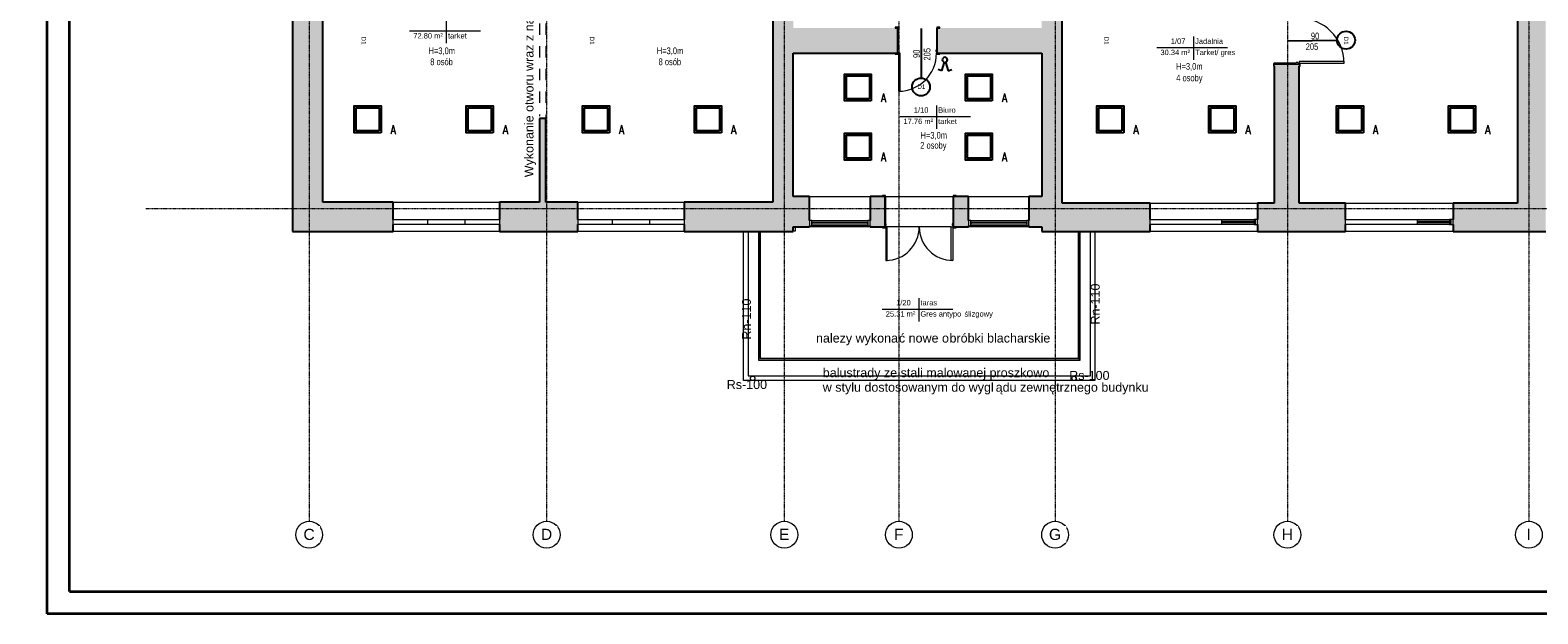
# Model space of a CAD drawing. Header units: centimetres. Extents: x 14504 to 44111, y -18976 to -7683.
# Tile 93 of 141: x 29186 to 32554, y -11188 to -9884. Entities that reach past the tile are written whole.
import ezdxf

# ---------------------------------------------------------------- set-up
doc = ezdxf.new("R2010")
doc.units = ezdxf.units.CM
for name, pattern in [('Kreska', [0.635, 0.3175, -0.3175]), ('Linia siatki', [0.9925, 0.47, -0.2175, 0.0875, -0.2175]), ('Ukryty', [0.714375, 0.47625, -0.238125])]:
    doc.linetypes.add(name, pattern=pattern)
for name, color, linetype, lineweight in [('_gruba', 90, 'Continuous', 35), ('A-AREA', 32, 'Continuous', 9), ('A-AREA-IDEN', 4, 'Continuous', 9), ('A-DETL-HDLN', 90, 'Ukryty', 9), ('A-DETL-MEDM', 33, 'Continuous', 25), ('A-DETL-THIN', 151, 'Continuous', 9), ('A-DOOR', 31, 'Continuous', 9), ('A-DOOR-FRAM', 31, 'Continuous', 18), ('A-FLOR', 192, 'Continuous', 9), ('A-FLOR-HRAL', 11, 'Continuous', 9), ('A-GLAZ', 151, 'Continuous', 9), ('A-WALL', 4, 'Continuous', 9), ('A-WALL-PATT', 111, 'Continuous', 25), ('G-ANNO-TEXT', 8, 'Continuous', 9), ('G-ANNO-TTLB', 6, 'Continuous', 9), ('I-WALL', 2, 'Continuous', 9), ('IE inst', 1, 'Continuous', 50), ('S-GRID', 8, 'Continuous', 9), ('S-GRID-IDEN', 8, 'Continuous', 9)]:
    doc.layers.add(name, color=color, linetype=linetype, lineweight=lineweight)
doc.styles.add('Arial', font='arial.ttf', dxfattribs={"height": 23.8125})
doc.styles.add('Arial_1', font='arial.ttf', dxfattribs={"height": 12})
doc.styles.add('Arial_2', font='arial.ttf', dxfattribs={"height": 18})
doc.styles.add('Arial_3', font='arial.ttf', dxfattribs={"width": 0.8, "height": 18})
doc.styles.add('Arial_5', font='arial.ttf', dxfattribs={"height": 15})
doc.styles.add('Arial_B', font='arialbd.ttf', dxfattribs={"height": 3})
doc.styles.add('Arial_B_1', font='arialbd.ttf', dxfattribs={"width": 0.95, "height": 2.4})
doc.styles.get("Standard").update_dxf_attribs({"font": 'romans.shx', "width": 0.8, "height": 20})

# ---------------------------------------------------------------- blocks, each defined once
blk = doc.blocks.new('Aluminum_1 szybowe - Okno 240_265 p_85-591871-4_Poziom piętra')
at = {"layer": 'A-GLAZ', "lineweight": 18}
for p, q in [((-132.1, 19.2), (-137.2, 19.2)), ((-137.2, 19.2), (-137.2, 7.7)), ((-137.2, 7.7), (-132.1, 7.7)), ((-132.1, 7.7), (-132.1, 19.2)), ((-57.2, 14.7), (-132.1, 14.7)), ((-132.1, 14.7), (-132.1, 12.2)), ((-132.1, 12.2), (-57.2, 12.2))]:
    blk.add_line(p, q, dxfattribs=at)
at = {"layer": 'A-GLAZ'}
for p, q in [((-129.5, 19.2), (-57.2, 19.2)), ((-57.2, 7.7), (-129.5, 7.7))]:
    blk.add_line(p, q, dxfattribs=at)
blk = doc.blocks.new('Drzwi-zewnętrzne-dwuskrzydłowe-przeszklone-okleina drewniana - 1500 x 2400mm-541410-4_Poziom piętra')
at = {"layer": 'A-DOOR', "lineweight": 18}
for p, q in [((-75, 33.6825), (-75, 108.6825)), ((-75, 108.6825), (-71.5, 108.6825)), ((-71.5, 108.6825), (-71.5, 33.6825)), ((75, 108.6825), (71.5, 108.6825)), ((71.5, 108.6825), (71.5, 33.6825)), ((75, 33.6825), (75, 108.6825)), ((-71.5, 33.6825), (-75, 33.6825)), ((71.5, 33.6825), (75, 33.6825))]:
    blk.add_line(p, q, dxfattribs=at)
at = {"layer": 'A-DOOR'}
for p, q in [((-75.635, 35.6825), (-82.135, 35.6825)), ((-82.135, 35.6825), (-82.135, 33.6825)), ((-75.635, 33.6825), (-75.635, 35.6825)), ((82.135, 35.6825), (75.635, 35.6825)), ((75.635, 35.6825), (75.635, 33.6825)), ((82.135, 33.6825), (82.135, 35.6825)), ((-82.135, 33.6825), (-75.635, 33.6825)), ((75.635, 33.6825), (82.135, 33.6825)), ((-75.635, -34.3175), (-82.135, -34.3175)), ((-82.135, -34.3175), (-82.135, -36.3175)), ((-82.135, -36.3175), (-75.635, -36.3175)), ((-75.635, -36.3175), (-75.635, -34.3175)), ((82.135, -34.3175), (75.635, -34.3175)), ((75.635, -34.3175), (75.635, -36.3175)), ((75.635, -36.3175), (82.135, -36.3175)), ((82.135, -36.3175), (82.135, -34.3175))]:
    blk.add_line(p, q, dxfattribs=at)
for centre, start, end in [((-75, 33.6825), 0, 90), ((75, 33.6825), 90, 180)]:
    blk.add_arc(centre, 75, start, end, dxfattribs=at)
at = {"layer": 'A-DOOR-FRAM'}
for p, q in [((-75, 33.6825), (-77.5, 33.6825)), ((-77.5, 33.6825), (-77.5, -34.3175)), ((-75, 30.1825), (-75, 33.6825)), ((-73.73, 30.1825), (-75, 30.1825)), ((-75, -34.3175), (-75, 26.69)), ((-75, 26.69), (-73.73, 26.69)), ((-73.73, 26.69), (-73.73, 30.1825)), ((75, 30.1825), (73.73, 30.1825)), ((73.73, 30.1825), (73.73, 26.69)), ((73.73, 26.69), (75, 26.69)), ((75, 33.6825), (75, 30.1825)), ((77.5, 33.6825), (75, 33.6825)), ((75, 26.69), (75, -34.3175)), ((77.5, -34.3175), (77.5, 33.6825)), ((-77.5, -34.3175), (-75, -34.3175)), ((75, -34.3175), (77.5, -34.3175))]:
    blk.add_line(p, q, dxfattribs=at)
blk = doc.blocks.new('Aluminum_1 szybowe - Okno w piwnicy 135_145-541561-4_Poziom piętra')
at = {"layer": 'A-GLAZ', "lineweight": 18}
for p, q in [((-132.1, 34.1), (-137.2, 34.1)), ((-137.2, 34.1), (-137.2, 22.7)), ((-132.1, 22.7), (-132.1, 34.1)), ((-2.2, 34.1), (-7.2, 34.1)), ((-7.2, 34.1), (-7.2, 22.7)), ((-2.2, 22.7), (-2.2, 34.1)), ((-137.2, 22.7), (-132.1, 22.7)), ((-7.2, 29.7), (-132.1, 29.7)), ((-132.1, 29.7), (-132.1, 27.1)), ((-132.1, 27.1), (-7.2, 27.1)), ((-7.2, 27.1), (-7.2, 29.7)), ((-7.2, 22.7), (-2.2, 22.7))]:
    blk.add_line(p, q, dxfattribs=at)
at = {"layer": 'A-GLAZ'}
for p, q in [((-132.1, 34.1), (-7.2, 34.1)), ((-7.2, 22.7), (-132.1, 22.7))]:
    blk.add_line(p, q, dxfattribs=at)
blk = doc.blocks.new('Typ poręczy górnej - Górna poręcz_wewnętrzny_-564454-4_Poziom piętra')
at = {"layer": 'A-FLOR-HRAL'}
for p, q in [((16161.6, -10415.7), (16161.6, -10703.7)), ((16165.6, -10699.7), (16165.6, -10415.7)), ((16876.6, -10415.7), (16876.6, -10699.7)), ((16880.6, -10703.7), (16880.6, -10415.7)), ((16161.6, -10703.7), (16880.6, -10703.7)), ((16876.6, -10699.7), (16165.6, -10699.7))]:
    blk.add_line(p, q, dxfattribs=at)
for points, knots in [([(16163.4, -10701.9), (16163.4, -10701.9), (16163.5, -10701.8), (16163.6, -10701.7), (16163.7, -10701.6), (16163.8, -10701.5), (16163.9, -10701.5)], [0.46272837, 0.46272837, 0.46272837, 0.46272837, 0.47916667, 0.5, 0.52083333, 0.53727163, 0.53727163, 0.53727163, 0.53727163]), ([(16879, -10702.1), (16878.9, -10702), (16878.9, -10702), (16878.8, -10701.8), (16878.6, -10701.7), (16878.5, -10701.6), (16878.4, -10701.5), (16878.4, -10701.5)], [0.44538644, 0.44538644, 0.44538644, 0.44538644, 0.45833333, 0.47916667, 0.5, 0.52083333, 0.53727163, 0.53727163, 0.53727163, 0.53727163])]:
    blk.add_open_spline(points, degree=3, knots=knots, dxfattribs=at)
blk = doc.blocks.new('Typ poręczy górnej - Górna poręcz_wewnętrzny_-V2-4_Poziom piętra')
at = {"layer": 'A-FLOR-HRAL'}
for p, q in [((16161.6, -10415.7), (16161.6, -10703.7)), ((16165.6, -10415.7), (16165.6, -10699.7)), ((16876.6, -10699.7), (16876.6, -10415.7)), ((16880.6, -10703.7), (16880.6, -10415.7)), ((16161.6, -10703.7), (16880.6, -10703.7)), ((16165.6, -10699.7), (16876.6, -10699.7))]:
    blk.add_line(p, q, dxfattribs=at)
blk = doc.blocks.new('Aluminum_2 szybowe - 160x140-603551-4_Poziom piętra')
at = {"layer": 'A-GLAZ'}
for p, q in [((-137.2, 20.2), (22.8, 20.2)), ((-137.2, 8.7), (-137.2, 20.2)), ((22.8, 8.7), (-137.2, 8.7)), ((22.8, 20.2), (22.8, 8.7))]:
    blk.add_line(p, q, dxfattribs=at)
blk = doc.blocks.new('Aluminum_2 szybowe - 160x140-603873-4_Poziom piętra')
at = {"layer": 'A-GLAZ', "lineweight": 18}
for p, q in [((-132.1, 19.2), (-134.6, 19.2)), ((-134.6, 7.7), (-132.1, 7.7)), ((-132.1, 14.7), (-132.1, 19.2)), ((-132.1, 7.7), (-132.1, 12.2))]:
    blk.add_line(p, q, dxfattribs=at)
at = {"layer": 'A-GLAZ'}
for p, q in [((-132.1, 19.2), (-59.7, 19.2)), ((-59.7, 7.7), (-132.1, 7.7))]:
    blk.add_line(p, q, dxfattribs=at)
blk = doc.blocks.new('Aluminum_2 szybowe - 160x140-V3-4_Poziom piętra')
at = {"layer": 'A-GLAZ'}
for p, q in [((-137.2, 19.2), (22.8, 19.2)), ((-137.2, 7.7), (-137.2, 19.2)), ((22.8, 7.7), (-137.2, 7.7)), ((22.8, 19.2), (22.8, 7.7))]:
    blk.add_line(p, q, dxfattribs=at)
blk = doc.blocks.new('Drzwi-wewnętrzne-jednoskrzydłowe-dwupanelowe-drewniane - 900 x 2100mm-623786-4_Poziom piętra')
at = {"layer": 'A-DOOR', "lineweight": 18}
for p, q in [((42.5, 112.6825), (39, 112.6825)), ((39, 112.6825), (39, 27.6825)), ((42.5, 27.6825), (42.5, 112.6825)), ((39, 27.6825), (42.5, 27.6825))]:
    blk.add_line(p, q, dxfattribs=at)
at = {"layer": 'A-DOOR'}
for p, q in [((-43.135, 29.6825), (-49.635, 29.6825)), ((-49.635, 29.6825), (-49.635, 27.6825)), ((-49.635, 27.6825), (-43.135, 27.6825)), ((-43.135, 27.6825), (-43.135, 29.6825)), ((49.635, 29.6825), (43.135, 29.6825)), ((43.135, 29.6825), (43.135, 27.6825)), ((43.135, 27.6825), (49.635, 27.6825)), ((49.635, 27.6825), (49.635, 29.6825)), ((-43.135, -28.3175), (-49.635, -28.3175)), ((-49.635, -28.3175), (-49.635, -30.3175)), ((-49.635, -30.3175), (-43.135, -30.3175)), ((-43.135, -30.3175), (-43.135, -28.3175)), ((49.635, -28.3175), (43.135, -28.3175)), ((43.135, -28.3175), (43.135, -30.3175)), ((43.135, -30.3175), (49.635, -30.3175)), ((49.635, -30.3175), (49.635, -28.3175))]:
    blk.add_line(p, q, dxfattribs=at)
blk.add_arc((42.5, 27.6825), 85, 90, 180, dxfattribs=at)
at = {"layer": 'A-DOOR-FRAM'}
for p, q in [((-42.5, 27.6825), (-45, 27.6825)), ((-45, 27.6825), (-45, -28.3175)), ((-42.5, 24.1825), (-42.5, 27.6825)), ((-41.23, 24.1825), (-42.5, 24.1825)), ((-42.5, -28.3175), (-42.5, 20.69)), ((-42.5, 20.69), (-41.23, 20.69)), ((-41.23, 20.69), (-41.23, 24.1825)), ((42.5, 24.1825), (41.23, 24.1825)), ((41.23, 24.1825), (41.23, 20.69)), ((41.23, 20.69), (42.5, 20.69)), ((42.5, 27.6825), (42.5, 24.1825)), ((45, 27.6825), (42.5, 27.6825)), ((42.5, 20.69), (42.5, -28.3175)), ((45, -28.3175), (45, 27.6825)), ((-45, -28.3175), (-42.5, -28.3175)), ((42.5, -28.3175), (45, -28.3175))]:
    blk.add_line(p, q, dxfattribs=at)
blk = doc.blocks.new('Drzwi-wewnętrzne-jednoskrzydłowe-dwupanelowe-drewniane - 1000 x 2100mm-625501-4_Poziom piętra')
at = {"layer": 'A-DOOR', "lineweight": 18}
for p, q in [((50, 127.6825), (46.5, 127.6825)), ((46.5, 127.6825), (46.5, 27.6825)), ((50, 27.6825), (50, 127.6825)), ((46.5, 27.6825), (50, 27.6825))]:
    blk.add_line(p, q, dxfattribs=at)
at = {"layer": 'A-DOOR'}
for p, q in [((-50.635, 29.6825), (-57.135, 29.6825)), ((-57.135, 29.6825), (-57.135, 27.6825)), ((-57.135, 27.6825), (-50.635, 27.6825)), ((-50.635, 27.6825), (-50.635, 29.6825)), ((57.135, 29.6825), (50.635, 29.6825)), ((50.635, 29.6825), (50.635, 27.6825)), ((50.635, 27.6825), (57.135, 27.6825)), ((57.135, 27.6825), (57.135, 29.6825)), ((-50.635, -28.3175), (-57.135, -28.3175)), ((-57.135, -28.3175), (-57.135, -30.3175)), ((-57.135, -30.3175), (-50.635, -30.3175)), ((-50.635, -30.3175), (-50.635, -28.3175)), ((57.135, -28.3175), (50.635, -28.3175)), ((50.635, -28.3175), (50.635, -30.3175)), ((50.635, -30.3175), (57.135, -30.3175)), ((57.135, -30.3175), (57.135, -28.3175))]:
    blk.add_line(p, q, dxfattribs=at)
blk.add_arc((50, 27.6825), 100, 90, 180, dxfattribs=at)
at = {"layer": 'A-DOOR-FRAM'}
for p, q in [((-50, 27.6825), (-52.5, 27.6825)), ((-52.5, 27.6825), (-52.5, -28.3175)), ((-50, 24.1825), (-50, 27.6825)), ((-48.73, 24.1825), (-50, 24.1825)), ((-50, -28.3175), (-50, 20.69)), ((-50, 20.69), (-48.73, 20.69)), ((-48.73, 20.69), (-48.73, 24.1825)), ((50, 24.1825), (48.73, 24.1825)), ((48.73, 24.1825), (48.73, 20.69)), ((48.73, 20.69), (50, 20.69)), ((50, 27.6825), (50, 24.1825)), ((52.5, 27.6825), (50, 27.6825)), ((50, 20.69), (50, -28.3175)), ((52.5, -28.3175), (52.5, 27.6825)), ((-52.5, -28.3175), (-50, -28.3175)), ((50, -28.3175), (52.5, -28.3175))]:
    blk.add_line(p, q, dxfattribs=at)
blk = doc.blocks.new('Siatka - M_Symbol siatki - okrąg-11506-4_Poziom piętra')
at = {"layer": 'S-GRID-IDEN'}
blk.add_circle((0, 0), 0.3, dxfattribs=at)
blk = doc.blocks.new('Etyk_pom_1_mala - Etyk_pom_1_mala-219433-4_Poziom piętra')
at = {"layer": 'A-AREA-IDEN'}
for p, q in [((-0.096, 0.144), (-0.096, -0.378)), ((-0.915, -0.101), (0.666, -0.101))]:
    blk.add_line(p, q, dxfattribs=at)
blk = doc.blocks.new('8u')
at = {"layer": 'IE inst', "lineweight": -3}
for p, q in [((37772.7, 44464.4), (37764.9, 44461.5)), ((37778.6, 44445.2), (37772.7, 44464.4)), ((37781.8, 44445.2), (37787.7, 44464.4)), ((37787.7, 44464.4), (37795.5, 44461.5))]:
    blk.add_line(p, q, dxfattribs=at)
blk.add_circle((37780.2, 44439.7), 5.73, dxfattribs=at)

msp = doc.modelspace()

# ---------------------------------------------------------------- hatches: boundary and pattern name
at = {"layer": 'A-WALL-PATT', "lineweight": 9, "transparency": 33554610}
h = msp.add_hatch(color=256, dxfattribs=at)
h.paths.add_polyline_path([(30890.6, -10333.6), (30890.6, -9479.6), (30844.6, -9479.6), (30844.6, -10333.6), (30855.7, -10333.6)])
h.paths.add_polyline_path([(30855.7, -9334.6), (30890.6, -9334.6), (30890.6, -8730.6), (30844.6, -8730.6), (30844.6, -8946.9), (30845.3, -8946.9), (30845.3, -8948.9), (30844.6, -8948.9), (30844.6, -8960.9), (30845.3, -8960.9), (30845.3, -8962.9), (30844.6, -8962.9), (30844.6, -9334.6), (30850.6, -9334.6)])
h = msp.add_hatch(color=256, dxfattribs=at)
h.paths.add_polyline_path([(31445.6, -10270.6), (31491.6, -10270.6), (31491.6, -9492.6), (31445.6, -9492.6), (31445.6, -10255.6)])
h.paths.add_polyline_path([(31475.6, -9347.6), (31491.6, -9347.6), (31491.6, -8730.6), (31445.6, -8730.6), (31445.6, -9347.6)])
h = msp.add_hatch(color=256, dxfattribs=at)
h.paths.add_polyline_path([(29771.6, -10333.6), (29839.6, -10333.6), (29839.6, -9492.4), (29771.6, -9492.4), (29771.6, -9665.3)])
h.paths.add_polyline_path([(29771.6, -9302.4), (29839.6, -9302.4), (29839.6, -8760.6), (29771.6, -8760.6), (29771.6, -9027.3)])
h = msp.add_hatch(color=256, dxfattribs=at)
h.paths.add_polyline_path([(32508.6, -10270.6), (32571.6, -10270.6), (32571.6, -9498.1), (32508.6, -9498.1), (32508.6, -9665.3)])
h.paths.add_polyline_path([(32556.6, -9308.1), (32571.6, -9308.1), (32571.6, -8760.6), (32508.6, -8760.6), (32508.6, -9308.1), (32545.2, -9308.1)])
h = msp.add_hatch(color=256, dxfattribs=at)
h.paths.add_polyline_path([(32014.1, -10270.6), (32021.1, -10270.6), (32021.1, -9960.1), (31965.1, -9960.1), (31965.1, -10270.6), (31993.6, -10270.6)])
h.paths.add_polyline_path([(31965.1, -9855.1), (32021.1, -9855.1), (32021.1, -9544.6), (31965.1, -9544.6), (31965.1, -9850.4)])
h = msp.add_hatch(color=256, dxfattribs=at)
h.paths.add_polyline_path([(31118.5, -9935.6), (31123.1, -9935.6), (31123.1, -9879.6), (30890.6, -9879.6), (30890.6, -9935.6), (31058.5, -9935.6)])
h.paths.add_polyline_path([(31383, -9935.6), (31445.6, -9935.6), (31445.6, -9879.6), (31213.1, -9879.6), (31213.1, -9935.6), (31220.7, -9935.6)])
msp.add_hatch(color=256, dxfattribs=at).paths.add_polyline_path([(30330.6, -10268.6), (30337.6, -10268.6), (30337.6, -10081.1), (30323.6, -10081.1), (30323.6, -10268.6)])
h = msp.add_hatch(color=256, dxfattribs=at)
h.paths.add_polyline_path([(30330.6, -10333.6), (30330.6, -10268.6), (30234.1, -10268.6), (30234.1, -10333.6)])
h.paths.add_polyline_path([(29996.6, -10333.6), (29996.6, -10268.6), (29839.6, -10268.6), (29839.6, -10333.6)])
h = msp.add_hatch(color=256, dxfattribs=at)
h.paths.add_polyline_path([(30794.9, -10333.6), (30844.6, -10333.6), (30844.6, -10268.6), (30647.1, -10268.6), (30647.1, -10333.6), (30774.6, -10333.6)])
h.paths.add_polyline_path([(30409.6, -10333.6), (30409.6, -10333.6), (30409.6, -10268.6), (30330.6, -10268.6), (30330.6, -10333.6)])
h = msp.add_hatch(color=256, dxfattribs=at)
h.paths.add_polyline_path([(31445.6, -10323.6), (31445.6, -10255.6), (31417.1, -10255.6), (31417.1, -10323.6)])
h.paths.add_polyline_path([(31249.6, -10323.6), (31282.1, -10323.6), (31282.1, -10255.6), (31249.6, -10255.6), (31249.6, -10321)])
h.paths.add_polyline_path([(30926, -10323.6), (30927.1, -10323.6), (30927.1, -10255.6), (30890.6, -10255.6), (30890.6, -10323.6), (30896.3, -10323.6)])
h.paths.add_polyline_path([(31090, -10323.6), (31094.6, -10323.6), (31094.6, -10255.6), (31062.1, -10255.6), (31062.1, -10323.6)])
h = msp.add_hatch(color=256, dxfattribs=at)
h.paths.add_polyline_path([(31927.6, -10333.6), (31993.6, -10333.6), (31993.6, -10270.6), (31927.6, -10270.6), (31927.6, -10318.6)])
h.paths.add_polyline_path([(31464.1, -10333.6), (31687.6, -10333.6), (31687.6, -10270.6), (31445.6, -10270.6), (31445.6, -10333.6)])
h = msp.add_hatch(color=256, dxfattribs=at)
h.paths.add_polyline_path([(32364.6, -10333.6), (32571.6, -10333.6), (32571.6, -10270.6), (32364.6, -10270.6), (32364.6, -10318.6)])
h.paths.add_polyline_path([(32124.6, -10333.6), (32124.6, -10270.6), (31993.6, -10270.6), (31993.6, -10333.6), (32031.9, -10333.6)])

# ---------------------------------------------------------------- linework, layer by layer
at = {"layer": '_gruba', "ltscale": 10}
for p, q in [((29224, -11188.3), (29224, -8218.3)), ((29274, -11138.3), (29274, -8268.3))]:
    msp.add_line(p, q, dxfattribs=at)
at = {"layer": 'A-AREA'}
for p, q in [((30789.6, -10333.6), (30789.6, -10656.6)), ((31554.6, -10656.6), (31554.6, -10333.6)), ((30789.6, -10656.6), (31554.6, -10656.6))]:
    msp.add_line(p, q, dxfattribs=at)
at = {"layer": 'A-DETL-HDLN', "linetype": 'Kreska', "ltscale": 80}
for p, q in [((30323.6, -9716.6), (30323.6, -10076.6)), ((30337.6, -9716.6), (30337.6, -10081.1))]:
    msp.add_line(p, q, dxfattribs=at)
at = {"layer": 'A-DETL-MEDM'}
for p, q in [((31176, -9880), (31176, -9991)), ((31994.6, -9907.6), (32105.6, -9906.7))]:
    msp.add_line(p, q, dxfattribs=at)
for centre in [(32125.6, -9906.5), (31176, -10011)]:
    msp.add_circle(centre, 20, dxfattribs=at)
at = {"layer": 'A-DETL-THIN'}
for p, q in [((30779.6, -10666.6), (30779.6, -10333.4)), ((31564.6, -10333.6), (31564.6, -10666.6)), ((31564.6, -10666.6), (30779.6, -10666.6))]:
    msp.add_line(p, q, dxfattribs=at)
for centre in [(30800, -10662.1), (31518, -10662.1)]:
    msp.add_circle(centre, 5, dxfattribs=at)
at = {"layer": 'A-FLOR'}
for p, q in [((31097.1, -10255.6), (31247.1, -10255.6)), ((30789.6, -10333.6), (30789.6, -10656.6)), ((30894.6, -10333.4), (30890.6, -10333.4)), ((30894.6, -10323.6), (30894.6, -10333.4)), ((31243.6, -10323.6), (31100.6, -10323.6)), ((31554.6, -10656.6), (31554.6, -10333.6)), ((30789.6, -10656.6), (31554.6, -10656.6))]:
    msp.add_line(p, q, dxfattribs=at)
at = {"layer": 'A-WALL', "lineweight": 25}
for p, q in [((29771.6, -9492.4), (29771.6, -10333.6)), ((29839.6, -10268.6), (29839.6, -9539.1)), ((30844.6, -9539.1), (30844.6, -10268.6)), ((32508.6, -9544.6), (32508.6, -10270.6)), ((31491.6, -10270.6), (31491.6, -9771.6)), ((30890.6, -10255.6), (30890.6, -9935.6)), ((31445.6, -9935.6), (31445.6, -10255.6)), ((30323.6, -10081.1), (30323.6, -10268.6)), ((30337.6, -10081.1), (30323.6, -10081.1)), ((30337.6, -10268.6), (30337.6, -10081.1)), ((29996.6, -10268.6), (29839.6, -10268.6)), ((29996.6, -10307.1), (29996.6, -10268.6)), ((30323.6, -10268.6), (30234.1, -10268.6)), ((30234.1, -10268.6), (30234.1, -10307.1)), ((30409.6, -10268.6), (30337.6, -10268.6)), ((30409.6, -10307.1), (30409.6, -10268.6)), ((30844.6, -10268.6), (30647.1, -10268.6)), ((30647.1, -10268.6), (30647.1, -10307.1)), ((30927.1, -10255.6), (30890.6, -10255.6)), ((30927.1, -10309.6), (30927.1, -10255.6)), ((31090, -10255.6), (31062.1, -10255.6)), ((31062.1, -10255.6), (31062.1, -10309.6)), ((31282.1, -10255.6), (31254.3, -10255.6)), ((31282.1, -10309.6), (31282.1, -10255.6)), ((31445.6, -10255.6), (31417.1, -10255.6)), ((31417.1, -10255.6), (31417.1, -10309.6)), ((31687.6, -10270.6), (31491.6, -10270.6)), ((31687.6, -10307.1), (31687.6, -10270.6)), ((31965.1, -10270.6), (31927.6, -10270.6)), ((31927.6, -10270.6), (31927.6, -10307.1)), ((32124.6, -10270.6), (32021.1, -10270.6)), ((32124.6, -10307.1), (32124.6, -10270.6)), ((32508.6, -10270.6), (32364.6, -10270.6)), ((32364.6, -10270.6), (32364.6, -10307.1)), ((29771.6, -10333.6), (29996.6, -10333.6)), ((29996.6, -10333.6), (29996.6, -10318.6)), ((30234.1, -10318.6), (30234.1, -10333.6)), ((30234.1, -10333.6), (30409.6, -10333.6)), ((30409.6, -10333.6), (30409.6, -10318.6)), ((30647.1, -10318.6), (30647.1, -10333.6)), ((30647.1, -10333.6), (30890.6, -10333.6)), ((30890.6, -10323.6), (30927.1, -10323.6)), ((30890.6, -10333.6), (30890.6, -10323.6)), ((30927.1, -10323.6), (30927.1, -10321)), ((31062.1, -10321), (31062.1, -10323.6)), ((31062.1, -10323.6), (31090, -10323.6)), ((31254.3, -10323.6), (31282.1, -10323.6)), ((31282.1, -10323.6), (31282.1, -10321)), ((31417.1, -10321), (31417.1, -10323.6)), ((31417.1, -10323.6), (31445.6, -10323.6)), ((31445.6, -10323.6), (31445.6, -10333.6)), ((31445.6, -10333.6), (31687.6, -10333.6)), ((31687.6, -10333.6), (31687.6, -10318.6)), ((31927.6, -10318.6), (31927.6, -10333.6)), ((31927.6, -10333.6), (32124.6, -10333.6)), ((32124.6, -10333.6), (32124.6, -10318.6)), ((32364.6, -10318.6), (32364.6, -10333.6)), ((32364.6, -10333.6), (32571.6, -10333.6))]:
    msp.add_line(p, q, dxfattribs=at)
at = {"layer": 'A-WALL'}
for p, q in [((29996.6, -10268.6), (30234.1, -10268.6)), ((30409.6, -10268.6), (30647.1, -10268.6)), ((30927.1, -10255.6), (31062.1, -10255.6)), ((31282.1, -10255.6), (31417.1, -10255.6)), ((31687.6, -10270.6), (31927.6, -10270.6)), ((32124.6, -10270.6), (32364.6, -10270.6)), ((30234.1, -10333.6), (29996.6, -10333.6)), ((30647.1, -10333.6), (30409.6, -10333.6)), ((31062.1, -10323.6), (30927.1, -10323.6)), ((31417.1, -10323.6), (31282.1, -10323.6)), ((31927.6, -10333.6), (31687.6, -10333.6)), ((32364.6, -10333.6), (32124.6, -10333.6))]:
    msp.add_line(p, q, dxfattribs=at)
at = {"layer": 'I-WALL', "lineweight": 25}
for p, q in [((30890.6, -9935.6), (31118.5, -9935.6)), ((31217.8, -9935.6), (31445.6, -9935.6)), ((31965.1, -9964.7), (31965.1, -10270.6)), ((32021.1, -10270.6), (32021.1, -9964.7))]:
    msp.add_line(p, q, dxfattribs=at)
at = {"layer": 'IE inst', "lineweight": -3}
for points in [[(31065, -10042.2), (31004.9, -10042.2), (31004.9, -9982.2), (31065, -9982.2)], [(31060.7, -10037.8), (31009.3, -10037.8), (31009.3, -9986.5), (31060.7, -9986.5)], [(31335.3, -10042.2), (31275.3, -10042.2), (31275.3, -9982.2), (31335.3, -9982.2)], [(31331, -10037.8), (31279.6, -10037.8), (31279.6, -9986.5), (31331, -9986.5)], [(29969.7, -10113.3), (29909.6, -10113.3), (29909.6, -10053.3), (29969.7, -10053.3)], [(29965.3, -10109), (29914, -10109), (29914, -10057.7), (29965.3, -10057.7)], [(30220.2, -10113.3), (30160.2, -10113.3), (30160.2, -10053.3), (30220.2, -10053.3)], [(30215.9, -10109), (30164.5, -10109), (30164.5, -10057.7), (30215.9, -10057.7)], [(30479.7, -10113.3), (30419.6, -10113.3), (30419.6, -10053.3), (30479.7, -10053.3)], [(30475.3, -10109), (30424, -10109), (30424, -10057.7), (30475.3, -10057.7)], [(30730.2, -10113.3), (30670.2, -10113.3), (30670.2, -10053.3), (30730.2, -10053.3)], [(30725.9, -10109), (30674.5, -10109), (30674.5, -10057.7), (30725.9, -10057.7)], [(31628.9, -10113.3), (31568.8, -10113.3), (31568.8, -10053.3), (31628.9, -10053.3)], [(31624.6, -10109), (31573.2, -10109), (31573.2, -10057.7), (31624.6, -10057.7)], [(31879.5, -10113.3), (31819.4, -10113.3), (31819.4, -10053.3), (31879.5, -10053.3)], [(31875.1, -10109), (31823.7, -10109), (31823.7, -10057.7), (31875.1, -10057.7)], [(32164.3, -10113.3), (32104.2, -10113.3), (32104.2, -10053.3), (32164.3, -10053.3)], [(32159.9, -10109), (32108.6, -10109), (32108.6, -10057.7), (32159.9, -10057.7)], [(32414.8, -10113.3), (32354.8, -10113.3), (32354.8, -10053.3), (32414.8, -10053.3)], [(32410.5, -10109), (32359.1, -10109), (32359.1, -10057.7), (32410.5, -10057.7)], [(31065, -10174.3), (31004.9, -10174.3), (31004.9, -10114.3), (31065, -10114.3)], [(31060.7, -10170), (31009.3, -10170), (31009.3, -10118.7), (31060.7, -10118.7)], [(31335.3, -10174.3), (31275.3, -10174.3), (31275.3, -10114.3), (31335.3, -10114.3)], [(31331, -10170), (31279.6, -10170), (31279.6, -10118.7), (31331, -10118.7)]]:
    msp.add_lwpolyline(points, close=True, dxfattribs=at)
at = {"layer": 'S-GRID', "linetype": 'Linia siatki'}
msp.add_line((29444.3, -10282.8), (32937.2, -10282.8), dxfattribs=at)

# ---------------------------------------------------------------- block references
at = {"layer": 'A-AREA-IDEN', "xscale": 99.99999999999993, "yscale": 99.99999999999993, "zscale": 99.99999999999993}
for p in [(30125.1, -9875.7), (31794.3, -9912.8), (31220.2, -10066.8), (31180.6, -10497.1)]:
    msp.add_blockref('Etyk_pom_1_mala - Etyk_pom_1_mala-219433-4_Poziom piętra', p, dxfattribs=at)
at = {"layer": 'A-DOOR'}
for name, p, rotation in [('Drzwi-wewnętrzne-jednoskrzydłowe-dwupanelowe-drewniane - 1000 x 2100mm-625501-4_Poziom piętra', (31993.5, -9907.6), 270), ('Drzwi-wewnętrzne-jednoskrzydłowe-dwupanelowe-drewniane - 900 x 2100mm-623786-4_Poziom piętra', (31168.1, -9907.9), 180), ('Drzwi-zewnętrzne-dwuskrzydłowe-przeszklone-okleina drewniana - 1500 x 2400mm-541410-4_Poziom piętra', (31172.1, -10289.9), 180)]:
    msp.add_blockref(name, p, dxfattribs=dict(at, rotation=rotation))
at = {"layer": 'A-FLOR-HRAL'}
for name in ['Typ poręczy górnej - Górna poręcz_wewnętrzny_-564454-4_Poziom piętra', 'Typ poręczy górnej - Górna poręcz_wewnętrzny_-V2-4_Poziom piętra']:
    msp.add_blockref(name, (14651, 82.1), dxfattribs=at)
at = {"layer": 'A-GLAZ', "rotation": 180}
for name, p in [('Aluminum_2 szybowe - 160x140-603551-4_Poziom piętra', (30019.5, -10298.4)), ('Aluminum_2 szybowe - 160x140-603551-4_Poziom piętra', (30096.9, -10298.4)), ('Aluminum_2 szybowe - 160x140-603551-4_Poziom piętra', (30432.5, -10298.4)), ('Aluminum_2 szybowe - 160x140-603551-4_Poziom piętra', (30509.9, -10298.4)), ('Aluminum_1 szybowe - Okno w piwnicy 135_145-541561-4_Poziom piętra', (30925, -10286.9)), ('Aluminum_1 szybowe - Okno w piwnicy 135_145-541561-4_Poziom piętra', (31280, -10286.9)), ('Aluminum_2 szybowe - 160x140-V3-4_Poziom piętra', (31710.5, -10299.4)), ('Aluminum_1 szybowe - Okno 240_265 p_85-591871-4_Poziom piętra', (31790.5, -10299.4)), ('Aluminum_2 szybowe - 160x140-603873-4_Poziom piętra', (31787.9, -10299.4)), ('Aluminum_2 szybowe - 160x140-V3-4_Poziom piętra', (32147.5, -10299.4)), ('Aluminum_1 szybowe - Okno 240_265 p_85-591871-4_Poziom piętra', (32227.5, -10299.4)), ('Aluminum_2 szybowe - 160x140-603873-4_Poziom piętra', (32224.9, -10299.4))]:
    msp.add_blockref(name, p, dxfattribs=at)
at = {"layer": 'IE inst', "xscale": -1, "rotation": 180}
msp.add_blockref('8u', (-6550.9, 34489.3), dxfattribs=at)
at = {"layer": 'S-GRID-IDEN', "xscale": 99.99999999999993, "yscale": 99.99999999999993, "zscale": 99.99999999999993, "rotation": 180}
for p in [(29809.1, -11011.5), (30339.6, -11011.5), (30870.6, -11011.5), (31126.6, -11011.5), (31475.6, -11011.5), (31994.6, -11011.5), (32534.1, -11011.5)]:
    msp.add_blockref('Siatka - M_Symbol siatki - okrąg-11506-4_Poziom piętra', p, dxfattribs=at)

# ---------------------------------------------------------------- texts
at = {"layer": 'A-AREA-IDEN', "char_height": 12, "attachment_point": 1, "style": 'Arial_1'}
for s, insert, width in [('72.80 m²', (30041.7, -9890.7), 85.781), ('tarket', (30119.2, -9890.7), 55.316), ('1/07', (31734.1, -9902.7), 42.489), ('Jadalnia', (31788.4, -9902.7), 80.169), ('30.34 m²', (31710.9, -9927.8), 85.781), ('Tarket/ gres', (31788.4, -9927.8), 117.046), ('1/10', (31160, -10056.6), 42.489), ('Biuro', (31214.3, -10056.6), 50.506), ('17.76 m²', (31136.8, -10081.8), 85.781), ('tarket', (31214.3, -10081.8), 55.316), ('1/20', (31120.4, -10487), 42.489), ('taras', (31174.7, -10487), 48.903), ('25.31 m²', (31097.3, -10512.1), 85.781), ('Gres antypo', (31174.7, -10512.1), 119.451), ('ślizgowy', (31273.2, -10512.1), 81.772)]:
    msp.add_mtext(s, dxfattribs=dict(at, insert=insert, width=width))
at = {"layer": 'G-ANNO-TEXT', "attachment_point": 1}
for s, insert, char_height, width, rotation, style in [('Wykonanie otworu wraz z nadpro', (30290.2, -10212.7), 20, 507.468, 90, 'Arial_5'), ('D1', (29936.1, -9898.4), 10, 21.646, 270.477, 'Arial_2'), ('D1', (30446.1, -9898.4), 10, 21.646, 270.477, 'Arial_2'), ('D1', (31595.3, -9898.4), 10, 21.646, 270.477, 'Arial_2'), ('90', (32047.1, -9889.6), 15, 28.861, 0.477, 'Arial_3'), ('D1', (32130.7, -9898.4), 10, 21.646, 270.477, 'Arial_2'), ('90', (31158.4, -9946.1), 15, 28.861, 90, 'Arial_3'), ('205', (31182.2, -9952), 15, 43.291, 90, 'Arial_3'), ('205', (32035.4, -9913.5), 15, 43.291, 0.477, 'Arial_3'), ('Rn-110', (31555.3, -10541.9), 20, 113.038, 90, 'Arial_5'), ('Rn-110', (30776, -10575.5), 20, 113.038, 90, 'Arial_5')]:
    msp.add_mtext(s, dxfattribs=dict(at, insert=insert, char_height=char_height, width=width, rotation=rotation, style=style))
for s, insert, char_height, width, style in [('H=3,0m', (30075.7, -9922.7), 15, 91.392, 'Arial_3'), ('H=3,0m', (30585.7, -9922.7), 15, 91.392, 'Arial_3'), ('8 osób', (30079.7, -9947.3), 15, 75.359, 'Arial_3'), ('8 osób', (30589.7, -9947.3), 15, 75.359, 'Arial_3'), ('H=3,0m', (31745.9, -9957.5), 15, 91.392, 'Arial_3'), ('4 osoby', (31746.2, -9983.3), 15, 87.384, 'Arial_3'), ('D1', (31167.9, -10005.4), 10, 21.646, 'Arial_2'), ('2 osoby', (31174.3, -10133.9), 15, 87.384, 'Arial_3'), ('H=3,0m', (31174.9, -10111.5), 15, 91.392, 'Arial_3'), ('nalezy wykona', (30941.4, -10562.1), 20, 224.472, 'Arial_5'), ('ć nowe o', (31126.6, -10562.1), 20, 137.089, 'Arial_5'), ('bróbki blacharskie ', (31239.7, -10562.1), 20, 290.211, 'Arial_5'), ('balustrady ze stali malowanej proszkowo', (30956.5, -10639.5), 20, 624.515, 'Arial_5'), ('Rs-100', (30742, -10665.8), 20, 111.435, 'Arial_5'), ('w stylu dostosowanym do wygl', (30956.5, -10671.9), 20, 468.185, 'Arial_5'), ('ądu zewnętrznego budynku', (31342.8, -10671.9), 20, 420.084, 'Arial_5'), ('Rs-100', (31507.1, -10645.5), 20, 111.435, 'Arial_5')]:
    msp.add_mtext(s, dxfattribs=dict(at, insert=insert, char_height=char_height, width=width, style=style))
at = {"layer": 'G-ANNO-TTLB', "attachment_point": 1}
for s, insert, char_height, width, style in [('\\A1;\\pi153.657;Przebudowa pomieszczeń w budynku \\P\\pi37.4677;Środowiskowego Domu Samopomocy typu C wraz \\P\\pi70.0917;z\\~budową szybu windowego i montażem windy \\P\\pi24.2675;wewnątrz budynku przy ul. Pietraszki 15 w Kielcach.', (27130.8, -10053.5), 28, 966.852, 'Arial_B_1'), ('\\pi133.33;FUNDACJA GRAMY Z TOBĄ', (27183.9, -10325.8), 30, 829.17, 'Arial_B')]:
    msp.add_mtext(s, dxfattribs=dict(at, insert=insert, char_height=char_height, width=width, style=style))
at = {"layer": 'IE inst', "lineweight": -3, "char_height": 20, "width": 37.143, "attachment_point": 1}
for insert in [(31086, -10025.3), (31356.3, -10025.3), (29990.6, -10096.5), (30241.2, -10096.5), (30500.7, -10096.5), (30751.2, -10096.5), (31649.9, -10096.5), (31900.4, -10096.5), (32185.3, -10096.5), (32435.8, -10096.5), (31086, -10157.5), (31356.3, -10157.5)]:
    msp.add_mtext('{\\Fsimplex.shx|c238;A}', dxfattribs=dict(at, insert=insert))

# ---------------------------------------------------------------- next in the draw order: texts
at = {"layer": 'S-GRID-IDEN', "char_height": 25, "attachment_point": 1, "style": 'Arial', "bg_fill": 3, "box_fill_scale": 1.25, "bg_fill_color": 256, "bg_fill_true_color": 13158600, "bg_fill_transparency": 0}
for s, insert, width in [('\\fArial|b0|i0|c238|p34|;C', (29796.3, -10998.2), 30.464), ('\\fArial|b0|i0|c238|p34|;D', (30326.8, -10998.2), 30.464), ('\\fArial|b0|i0|c238|p34|;E', (30858.8, -10998.2), 28.059), ('\\fArial|b0|i0|c238|p34|;F', (31115.8, -10998.2), 25.654), ('\\fArial|b0|i0|c238|p34|;G', (31461.8, -10998.2), 32.869), ('\\fArial|b0|i0|c238|p34|;H', (31981.8, -10998.2), 30.464), ('\\fArial|b0|i0|c238|p34|;I', (32528.9, -10998.2), 12.025)]:
    msp.add_mtext(s, dxfattribs=dict(at, insert=insert, width=width))

# ---------------------------------------------------------------- next in the draw order: linework, layer by layer
at = {"layer": '_gruba'}
for points in [[(29224, -8218.3), (35324, -8218.3), (35324, -11188.3), (29224, -11188.3)], [(29274, -11138.3), (35274, -11138.3), (35274, -8268.3), (29274, -8268.3)]]:
    msp.add_lwpolyline(points, dxfattribs=at)
at = {"layer": 'S-GRID', "linetype": 'Linia siatki'}
for p, q in [((29809.1, -8369), (29809.1, -10981.5)), ((30339.6, -8369), (30339.6, -10981.5)), ((30870.6, -8369), (30870.6, -10981.5)), ((31126.6, -8369), (31126.6, -10981.5)), ((31475.6, -8369), (31475.6, -10981.5)), ((31994.6, -8369), (31994.6, -10981.5)), ((32534.1, -8369), (32534.1, -10981.5))]:
    msp.add_line(p, q, dxfattribs=at)

doc.saveas('drawing.dxf')
